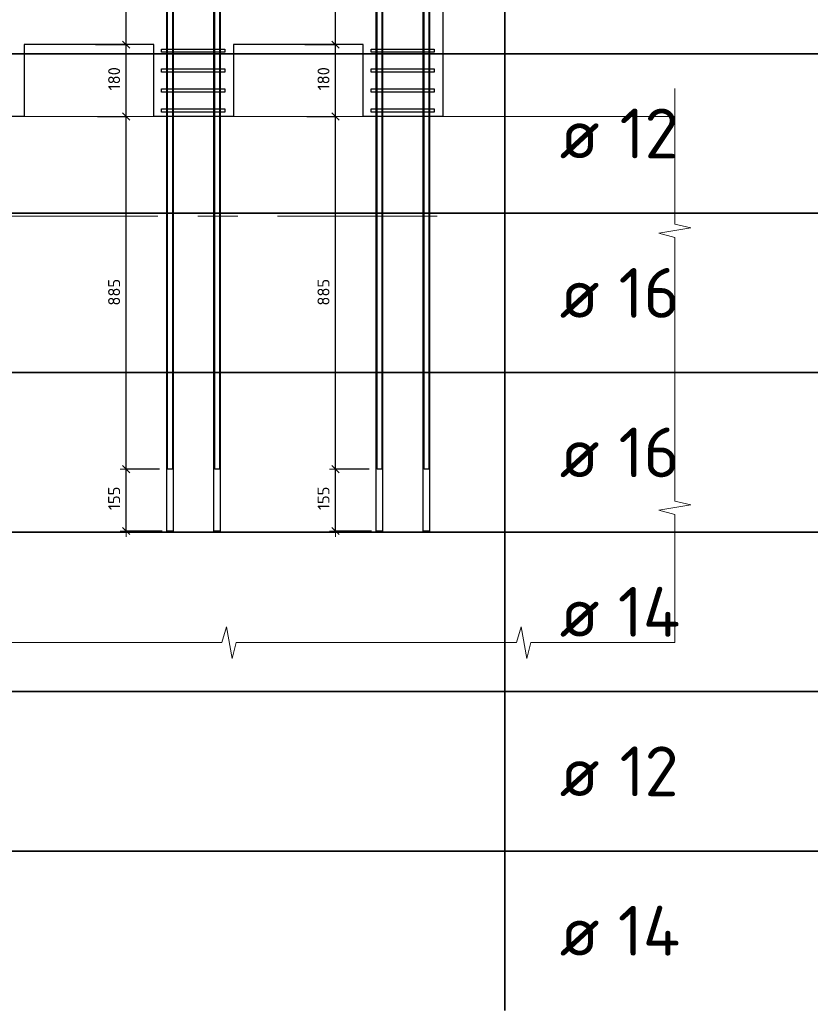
# Model space of a CAD drawing. Header units: metres. Extents: x -38 to 114, y -15 to 21.
# Tile 49 of 244: x 83.24 to 85.23, y -8.08 to -5.61. Entities that reach past the tile are written whole.
import ezdxf

# ---------------------------------------------------------------- set-up
doc = ezdxf.new("R2010")
doc.units = ezdxf.units.M
doc.header["$PDMODE"] = 65
doc.linetypes.add('______11', pattern=[0.5, 0.4, -0.05, 0, -0.05])
doc.linetypes.add('______5', pattern=[1.1, 0.8, -0.1, 0.1, -0.1])
for name, color, linetype, lineweight in [('XR$4$Арм.стержн. Хомут', 240, 'Continuous', 35), ('XR$4$Арм.стержн.горизонт. 1', 180, 'Continuous', 35), ('XR$4$Арм.стержн.горизонт. 2', 202, 'Continuous', 35), ('XR$4$Общий слой (1)_1', 7, 'Continuous', 13), ('XR$4$Осевая линия (1)', 7, '______5', 13), ('XR$4$Перекрытие (1)', 7, 'Continuous', 35), ('XR$4$Размерная линия (1)', 7, 'Continuous', 13), ('XR$6$Арм.стержн. Хомут', 240, 'Continuous', 35), ('XR$6$Арм.стержн.горизонт. 1', 180, 'Continuous', 35), ('XR$6$Арм.стержн.горизонт. 2', 202, 'Continuous', 35), ('XR$6$Общий слой (1)_1', 7, 'Continuous', 13), ('XR$6$Осевая линия (1)', 7, '______5', 13), ('XR$6$Перекрытие (1)', 7, 'Continuous', 35), ('XR$6$Размерная линия (1)', 7, 'Continuous', 13)]:
    doc.layers.add(name, color=color, linetype=linetype, lineweight=lineweight)
doc.styles.add('ISOCPEUR', font='txt')
doc.dimstyles.new('DIMSTYLE_24', dxfattribs={"dimtxt": 0.03, "dimasz": 0.03, "dimexe": 0, "dimexo": 0, "dimgap": 0.015, "dimtad": 2, "dimdec": 0, "dimlfac": 1000, "dimrnd": 5, "dimzin": 12, "dimdsep": 46, "dimtxsty": 'ISOCPEUR', "dimblk1": 'ALL_ML_STRICH', "dimblk2": 'ALL_ML_STRICH', "dimsah": 1, "dimcen": 0, "dimclrd": 7, "dimclre": 256, "dimclrt": 7, "dimadec": 0, "dimazin": 0, "dimtfac": 1, "dimtdec": 0, "dimtix": 1, "dimtmove": 2, "dimatfit": 3, "dimfxl": 0, "dimtzin": 0, "dimlwd": 0, "dimlwe": -3, "dimarcsym": 0})
pattern_1 = [(0, (0.45, 0.45), (0.225, 0.225), [0.225, -0.225]), (90, (0.45, 0.45), (-0.225, 0.225), [0.225, -0.225])]

# ---------------------------------------------------------------- blocks, each defined once
blk = doc.blocks.new('ЭЛЕМЕНТ_УЗОРА_19')
at = {"color": 7, "linetype": 'Continuous', "lineweight": 13, "transparency": 33554687}
blk.add_line((84.8875, -7.1699), (84.8875, -7.1699), dxfattribs=at)
blk.add_line((84.8875, -7.1699), (84.8875, -7.1699), dxfattribs=at)
for points in [[(84.8875, -5.7799), (84.8875, -6.1198), (84.9275, -6.1295), (84.8475, -6.1427), (84.8875, -6.1538), (84.8875, -6.4749)], [(84.8875, -6.4749), (84.8875, -6.8148), (84.9275, -6.8245), (84.8475, -6.8377), (84.8875, -6.8488), (84.8875, -7.1699)], [(83.4102, -7.1699), (83.049, -7.1699), (83.0387, -7.2099), (83.0246, -7.1299), (83.0128, -7.1699), (82.6716, -7.1699)], [(84.1489, -7.1699), (83.7877, -7.1699), (83.7773, -7.2099), (83.7633, -7.1299), (83.7515, -7.1699), (83.4102, -7.1699)], [(84.8875, -7.1699), (84.5263, -7.1699), (84.516, -7.2099), (84.5019, -7.1299), (84.4901, -7.1699), (84.1489, -7.1699)]]:
    blk.add_lwpolyline(points, dxfattribs=at)
blk = doc.blocks.new('ALL_ML_STRICH')
at = {"color": 0, "linetype": 'ByBlock', "lineweight": -2}
for p, q in [((-1, 0), (0.5, 0)), ((-0.3, -0.3), (0.3, 0.3)), ((0, -0.5), (0, 0.5))]:
    blk.add_line(p, q, dxfattribs=at)
blk = doc.blocks.new('*D432')
at = {"layer": 'DEFPOINTS', "color": 7, "linetype": 'Continuous', "lineweight": 13, "transparency": 33554687}
for p in [(84.1406, -6.7349), (84.0364, -6.8899), (84.1471, -6.8899)]:
    blk.add_point(p, dxfattribs=at)
at = {"layer": 'XR$4$Размерная линия (1)', "color": 9, "linetype": 'Continuous', "lineweight": -2, "true_color": 0xc7c7c7, "transparency": 33554687}
for p, q in [((84.1206, -6.7349), (84.0364, -6.7349)), ((84.1271, -6.8899), (84.0364, -6.8899))]:
    blk.add_line(p, q, dxfattribs=at)
at = {"layer": 'XR$4$Размерная линия (1)', "color": 7, "linetype": 'Continuous', "lineweight": -2, "transparency": 33554687}
blk.add_line((84.0364, -6.8899), (84.0364, -6.7349), dxfattribs=at)
at = {"layer": 'XR$4$Размерная линия (1)', "color": 7, "linetype": 'Continuous', "lineweight": 13, "transparency": 33554687, "xscale": 0.03, "yscale": 0.03, "zscale": 0.03}
for p, rotation in [((84.0364, -6.7349), 90), ((84.0364, -6.8899), 270)]:
    blk.add_blockref('ALL_ML_STRICH', p, dxfattribs=dict(at, rotation=rotation))
at = {"layer": 'XR$4$Размерная линия (1)', "color": 7, "linetype": 'Continuous', "lineweight": 13, "transparency": 33554687, "insert": (84.0064, -6.8079), "char_height": 0.03, "width": 0.09, "attachment_point": 5, "rotation": 90, "style": 'ISOCPEUR'}
blk.add_mtext('\\A1;{155}', dxfattribs=at)
blk = doc.blocks.new('*D433')
at = {"layer": 'DEFPOINTS', "color": 7, "linetype": 'Continuous', "lineweight": 13, "transparency": 33554687}
for p in [(83.9444, -5.8499), (84.0364, -6.7349), (84.1406, -6.7349)]:
    blk.add_point(p, dxfattribs=at)
at = {"layer": 'XR$4$Размерная линия (1)', "color": 9, "linetype": 'Continuous', "lineweight": -2, "true_color": 0xc7c7c7, "transparency": 33554687}
for p, q in [((83.9644, -5.8499), (84.0364, -5.8499)), ((84.1206, -6.7349), (84.0364, -6.7349))]:
    blk.add_line(p, q, dxfattribs=at)
at = {"layer": 'XR$4$Размерная линия (1)', "color": 7, "linetype": 'Continuous', "lineweight": -2, "transparency": 33554687}
blk.add_line((84.0364, -6.7349), (84.0364, -5.8499), dxfattribs=at)
at = {"layer": 'XR$4$Размерная линия (1)', "color": 7, "linetype": 'Continuous', "lineweight": 13, "transparency": 33554687, "xscale": 0.03, "yscale": 0.03, "zscale": 0.03}
for p, rotation in [((84.0364, -5.8499), 90), ((84.0364, -6.7349), 270)]:
    blk.add_blockref('ALL_ML_STRICH', p, dxfattribs=dict(at, rotation=rotation))
at = {"layer": 'XR$4$Размерная линия (1)', "color": 7, "linetype": 'Continuous', "lineweight": 13, "transparency": 33554687, "insert": (84.0064, -6.2909), "char_height": 0.03, "width": 0.09, "attachment_point": 5, "rotation": 90, "style": 'ISOCPEUR'}
blk.add_mtext('\\A1;{885}', dxfattribs=at)
blk = doc.blocks.new('*D434')
at = {"layer": 'DEFPOINTS', "color": 7, "linetype": 'Continuous', "lineweight": 13, "transparency": 33554687}
for p in [(83.9397, -5.6699), (83.9444, -5.8499), (84.0364, -5.8499)]:
    blk.add_point(p, dxfattribs=at)
at = {"layer": 'XR$4$Размерная линия (1)', "color": 9, "linetype": 'Continuous', "lineweight": -2, "true_color": 0xc7c7c7, "transparency": 33554687}
for p, q in [((83.9597, -5.6699), (84.0364, -5.6699)), ((83.9644, -5.8499), (84.0364, -5.8499))]:
    blk.add_line(p, q, dxfattribs=at)
at = {"layer": 'XR$4$Размерная линия (1)', "color": 7, "linetype": 'Continuous', "lineweight": -2, "transparency": 33554687}
blk.add_line((84.0364, -5.8499), (84.0364, -5.6699), dxfattribs=at)
at = {"layer": 'XR$4$Размерная линия (1)', "color": 7, "linetype": 'Continuous', "lineweight": 13, "transparency": 33554687, "xscale": 0.03, "yscale": 0.03, "zscale": 0.03}
for p, rotation in [((84.0364, -5.6699), 90), ((84.0364, -5.8499), 270)]:
    blk.add_blockref('ALL_ML_STRICH', p, dxfattribs=dict(at, rotation=rotation))
at = {"layer": 'XR$4$Размерная линия (1)', "color": 7, "linetype": 'Continuous', "lineweight": 13, "transparency": 33554687, "insert": (84.0064, -5.7554), "char_height": 0.03, "width": 0.09, "attachment_point": 5, "rotation": 90, "style": 'ISOCPEUR'}
blk.add_mtext('\\A1;{180}', dxfattribs=at)
blk = doc.blocks.new('*D435')
at = {"layer": 'DEFPOINTS', "color": 7, "linetype": 'Continuous', "lineweight": 13, "transparency": 33554687}
for p in [(84.1406, -4.7849), (83.9397, -5.6699), (84.0364, -5.6699)]:
    blk.add_point(p, dxfattribs=at)
at = {"layer": 'XR$4$Размерная линия (1)', "color": 9, "linetype": 'Continuous', "lineweight": -2, "true_color": 0xc7c7c7, "transparency": 33554687}
for p, q in [((84.1206, -4.7849), (84.0364, -4.7849)), ((83.9597, -5.6699), (84.0364, -5.6699))]:
    blk.add_line(p, q, dxfattribs=at)
at = {"layer": 'XR$4$Размерная линия (1)', "color": 7, "linetype": 'Continuous', "lineweight": -2, "transparency": 33554687}
blk.add_line((84.0364, -5.6699), (84.0364, -4.7849), dxfattribs=at)
at = {"layer": 'XR$4$Размерная линия (1)', "color": 7, "linetype": 'Continuous', "lineweight": 13, "transparency": 33554687, "xscale": 0.03, "yscale": 0.03, "zscale": 0.03}
for p, rotation in [((84.0364, -4.7849), 90), ((84.0364, -5.6699), 270)]:
    blk.add_blockref('ALL_ML_STRICH', p, dxfattribs=dict(at, rotation=rotation))
at = {"layer": 'XR$4$Размерная линия (1)', "color": 7, "linetype": 'Continuous', "lineweight": 13, "transparency": 33554687, "insert": (84.0064, -5.2259), "char_height": 0.03, "width": 0.09, "attachment_point": 5, "rotation": 90, "style": 'ISOCPEUR'}
blk.add_mtext('\\A1;{885}', dxfattribs=at)
blk = doc.blocks.new('*D437')
at = {"layer": 'DEFPOINTS', "color": 7, "linetype": 'Continuous', "lineweight": 13, "transparency": 33554687}
for p in [(83.6156, -6.7349), (83.5114, -6.8899), (83.6221, -6.8899)]:
    blk.add_point(p, dxfattribs=at)
at = {"layer": 'XR$4$Размерная линия (1)', "color": 9, "linetype": 'Continuous', "lineweight": -2, "true_color": 0xc7c7c7, "transparency": 33554687}
for p, q in [((83.5956, -6.7349), (83.5114, -6.7349)), ((83.6021, -6.8899), (83.5114, -6.8899))]:
    blk.add_line(p, q, dxfattribs=at)
at = {"layer": 'XR$4$Размерная линия (1)', "color": 7, "linetype": 'Continuous', "lineweight": -2, "transparency": 33554687}
blk.add_line((83.5114, -6.8899), (83.5114, -6.7349), dxfattribs=at)
at = {"layer": 'XR$4$Размерная линия (1)', "color": 7, "linetype": 'Continuous', "lineweight": 13, "transparency": 33554687, "xscale": 0.03, "yscale": 0.03, "zscale": 0.03}
for p, rotation in [((83.5114, -6.7349), 90), ((83.5114, -6.8899), 270)]:
    blk.add_blockref('ALL_ML_STRICH', p, dxfattribs=dict(at, rotation=rotation))
at = {"layer": 'XR$4$Размерная линия (1)', "color": 7, "linetype": 'Continuous', "lineweight": 13, "transparency": 33554687, "insert": (83.4814, -6.8079), "char_height": 0.03, "width": 0.09, "attachment_point": 5, "rotation": 90, "style": 'ISOCPEUR'}
blk.add_mtext('\\A1;{155}', dxfattribs=at)
blk = doc.blocks.new('*D438')
at = {"layer": 'DEFPOINTS', "color": 7, "linetype": 'Continuous', "lineweight": 13, "transparency": 33554687}
for p in [(83.4194, -5.8499), (83.5114, -6.7349), (83.6156, -6.7349)]:
    blk.add_point(p, dxfattribs=at)
at = {"layer": 'XR$4$Размерная линия (1)', "color": 9, "linetype": 'Continuous', "lineweight": -2, "true_color": 0xc7c7c7, "transparency": 33554687}
for p, q in [((83.4394, -5.8499), (83.5114, -5.8499)), ((83.5956, -6.7349), (83.5114, -6.7349))]:
    blk.add_line(p, q, dxfattribs=at)
at = {"layer": 'XR$4$Размерная линия (1)', "color": 7, "linetype": 'Continuous', "lineweight": -2, "transparency": 33554687}
blk.add_line((83.5114, -6.7349), (83.5114, -5.8499), dxfattribs=at)
at = {"layer": 'XR$4$Размерная линия (1)', "color": 7, "linetype": 'Continuous', "lineweight": 13, "transparency": 33554687, "xscale": 0.03, "yscale": 0.03, "zscale": 0.03}
for p, rotation in [((83.5114, -5.8499), 90), ((83.5114, -6.7349), 270)]:
    blk.add_blockref('ALL_ML_STRICH', p, dxfattribs=dict(at, rotation=rotation))
at = {"layer": 'XR$4$Размерная линия (1)', "color": 7, "linetype": 'Continuous', "lineweight": 13, "transparency": 33554687, "insert": (83.4814, -6.2909), "char_height": 0.03, "width": 0.09, "attachment_point": 5, "rotation": 90, "style": 'ISOCPEUR'}
blk.add_mtext('\\A1;{885}', dxfattribs=at)
blk = doc.blocks.new('*D439')
at = {"layer": 'DEFPOINTS', "color": 7, "linetype": 'Continuous', "lineweight": 13, "transparency": 33554687}
for p in [(83.4147, -5.6699), (83.4194, -5.8499), (83.5114, -5.8499)]:
    blk.add_point(p, dxfattribs=at)
at = {"layer": 'XR$4$Размерная линия (1)', "color": 9, "linetype": 'Continuous', "lineweight": -2, "true_color": 0xc7c7c7, "transparency": 33554687}
for p, q in [((83.4347, -5.6699), (83.5114, -5.6699)), ((83.4394, -5.8499), (83.5114, -5.8499))]:
    blk.add_line(p, q, dxfattribs=at)
at = {"layer": 'XR$4$Размерная линия (1)', "color": 7, "linetype": 'Continuous', "lineweight": -2, "transparency": 33554687}
blk.add_line((83.5114, -5.8499), (83.5114, -5.6699), dxfattribs=at)
at = {"layer": 'XR$4$Размерная линия (1)', "color": 7, "linetype": 'Continuous', "lineweight": 13, "transparency": 33554687, "xscale": 0.03, "yscale": 0.03, "zscale": 0.03}
for p, rotation in [((83.5114, -5.6699), 90), ((83.5114, -5.8499), 270)]:
    blk.add_blockref('ALL_ML_STRICH', p, dxfattribs=dict(at, rotation=rotation))
at = {"layer": 'XR$4$Размерная линия (1)', "color": 7, "linetype": 'Continuous', "lineweight": 13, "transparency": 33554687, "insert": (83.4814, -5.7554), "char_height": 0.03, "width": 0.09, "attachment_point": 5, "rotation": 90, "style": 'ISOCPEUR'}
blk.add_mtext('\\A1;{180}', dxfattribs=at)
blk = doc.blocks.new('*D440')
at = {"layer": 'DEFPOINTS', "color": 7, "linetype": 'Continuous', "lineweight": 13, "transparency": 33554687}
for p in [(83.6156, -4.7849), (83.4147, -5.6699), (83.5114, -5.6699)]:
    blk.add_point(p, dxfattribs=at)
at = {"layer": 'XR$4$Размерная линия (1)', "color": 9, "linetype": 'Continuous', "lineweight": -2, "true_color": 0xc7c7c7, "transparency": 33554687}
for p, q in [((83.5956, -4.7849), (83.5114, -4.7849)), ((83.4347, -5.6699), (83.5114, -5.6699))]:
    blk.add_line(p, q, dxfattribs=at)
at = {"layer": 'XR$4$Размерная линия (1)', "color": 7, "linetype": 'Continuous', "lineweight": -2, "transparency": 33554687}
blk.add_line((83.5114, -5.6699), (83.5114, -4.7849), dxfattribs=at)
at = {"layer": 'XR$4$Размерная линия (1)', "color": 7, "linetype": 'Continuous', "lineweight": 13, "transparency": 33554687, "xscale": 0.03, "yscale": 0.03, "zscale": 0.03}
for p, rotation in [((83.5114, -4.7849), 90), ((83.5114, -5.6699), 270)]:
    blk.add_blockref('ALL_ML_STRICH', p, dxfattribs=dict(at, rotation=rotation))
at = {"layer": 'XR$4$Размерная линия (1)', "color": 7, "linetype": 'Continuous', "lineweight": 13, "transparency": 33554687, "insert": (83.4814, -5.2259), "char_height": 0.03, "width": 0.09, "attachment_point": 5, "rotation": 90, "style": 'ISOCPEUR'}
blk.add_mtext('\\A1;{885}', dxfattribs=at)
blk = doc.blocks.new('ЭЛЕМЕНТ_УЗОРА_33')
at = {"color": 7, "linetype": 'Continuous', "lineweight": 13, "transparency": 33554687}
blk.add_line((84.8875, -7.1699), (84.8875, -7.1699), dxfattribs=at)
blk.add_line((84.8875, -7.1699), (84.8875, -7.1699), dxfattribs=at)
for points in [[(84.8875, -5.7799), (84.8875, -6.1198), (84.9275, -6.1295), (84.8475, -6.1427), (84.8875, -6.1538), (84.8875, -6.4749)], [(84.8875, -6.4749), (84.8875, -6.8148), (84.9275, -6.8245), (84.8475, -6.8377), (84.8875, -6.8488), (84.8875, -7.1699)], [(83.4102, -7.1699), (83.049, -7.1699), (83.0387, -7.2099), (83.0246, -7.1299), (83.0128, -7.1699), (82.6716, -7.1699)], [(84.1489, -7.1699), (83.7877, -7.1699), (83.7773, -7.2099), (83.7633, -7.1299), (83.7515, -7.1699), (83.4102, -7.1699)], [(84.8875, -7.1699), (84.5263, -7.1699), (84.516, -7.2099), (84.5019, -7.1299), (84.4901, -7.1699), (84.1489, -7.1699)]]:
    blk.add_lwpolyline(points, dxfattribs=at)
blk = doc.blocks.new('*D744')
at = {"layer": 'DEFPOINTS', "color": 7, "linetype": 'Continuous', "lineweight": 13, "transparency": 33554687}
for p in [(84.1406, -6.7349), (84.0364, -6.8899), (84.1471, -6.8899)]:
    blk.add_point(p, dxfattribs=at)
at = {"layer": 'XR$6$Размерная линия (1)', "color": 9, "linetype": 'Continuous', "lineweight": -2, "true_color": 0xc7c7c7, "transparency": 33554687}
for p, q in [((84.1206, -6.7349), (84.0364, -6.7349)), ((84.1271, -6.8899), (84.0364, -6.8899))]:
    blk.add_line(p, q, dxfattribs=at)
at = {"layer": 'XR$6$Размерная линия (1)', "color": 7, "linetype": 'Continuous', "lineweight": -2, "transparency": 33554687}
blk.add_line((84.0364, -6.8899), (84.0364, -6.7349), dxfattribs=at)
at = {"layer": 'XR$6$Размерная линия (1)', "color": 7, "linetype": 'Continuous', "lineweight": 13, "transparency": 33554687, "xscale": 0.03, "yscale": 0.03, "zscale": 0.03}
for p, rotation in [((84.0364, -6.7349), 90), ((84.0364, -6.8899), 270)]:
    blk.add_blockref('ALL_ML_STRICH', p, dxfattribs=dict(at, rotation=rotation))
at = {"layer": 'XR$6$Размерная линия (1)', "color": 7, "linetype": 'Continuous', "lineweight": 13, "transparency": 33554687, "insert": (84.0064, -6.8079), "char_height": 0.03, "width": 0.09, "attachment_point": 5, "rotation": 90, "style": 'ISOCPEUR'}
blk.add_mtext('\\A1;{155}', dxfattribs=at)
blk = doc.blocks.new('*D745')
at = {"layer": 'DEFPOINTS', "color": 7, "linetype": 'Continuous', "lineweight": 13, "transparency": 33554687}
for p in [(83.9444, -5.8499), (84.0364, -6.7349), (84.1406, -6.7349)]:
    blk.add_point(p, dxfattribs=at)
at = {"layer": 'XR$6$Размерная линия (1)', "color": 9, "linetype": 'Continuous', "lineweight": -2, "true_color": 0xc7c7c7, "transparency": 33554687}
for p, q in [((83.9644, -5.8499), (84.0364, -5.8499)), ((84.1206, -6.7349), (84.0364, -6.7349))]:
    blk.add_line(p, q, dxfattribs=at)
at = {"layer": 'XR$6$Размерная линия (1)', "color": 7, "linetype": 'Continuous', "lineweight": -2, "transparency": 33554687}
blk.add_line((84.0364, -6.7349), (84.0364, -5.8499), dxfattribs=at)
at = {"layer": 'XR$6$Размерная линия (1)', "color": 7, "linetype": 'Continuous', "lineweight": 13, "transparency": 33554687, "xscale": 0.03, "yscale": 0.03, "zscale": 0.03}
for p, rotation in [((84.0364, -5.8499), 90), ((84.0364, -6.7349), 270)]:
    blk.add_blockref('ALL_ML_STRICH', p, dxfattribs=dict(at, rotation=rotation))
at = {"layer": 'XR$6$Размерная линия (1)', "color": 7, "linetype": 'Continuous', "lineweight": 13, "transparency": 33554687, "insert": (84.0064, -6.2909), "char_height": 0.03, "width": 0.09, "attachment_point": 5, "rotation": 90, "style": 'ISOCPEUR'}
blk.add_mtext('\\A1;{885}', dxfattribs=at)
blk = doc.blocks.new('*D746')
at = {"layer": 'DEFPOINTS', "color": 7, "linetype": 'Continuous', "lineweight": 13, "transparency": 33554687}
for p in [(83.9397, -5.6699), (83.9444, -5.8499), (84.0364, -5.8499)]:
    blk.add_point(p, dxfattribs=at)
at = {"layer": 'XR$6$Размерная линия (1)', "color": 9, "linetype": 'Continuous', "lineweight": -2, "true_color": 0xc7c7c7, "transparency": 33554687}
for p, q in [((83.9597, -5.6699), (84.0364, -5.6699)), ((83.9644, -5.8499), (84.0364, -5.8499))]:
    blk.add_line(p, q, dxfattribs=at)
at = {"layer": 'XR$6$Размерная линия (1)', "color": 7, "linetype": 'Continuous', "lineweight": -2, "transparency": 33554687}
blk.add_line((84.0364, -5.8499), (84.0364, -5.6699), dxfattribs=at)
at = {"layer": 'XR$6$Размерная линия (1)', "color": 7, "linetype": 'Continuous', "lineweight": 13, "transparency": 33554687, "xscale": 0.03, "yscale": 0.03, "zscale": 0.03}
for p, rotation in [((84.0364, -5.6699), 90), ((84.0364, -5.8499), 270)]:
    blk.add_blockref('ALL_ML_STRICH', p, dxfattribs=dict(at, rotation=rotation))
at = {"layer": 'XR$6$Размерная линия (1)', "color": 7, "linetype": 'Continuous', "lineweight": 13, "transparency": 33554687, "insert": (84.0064, -5.7554), "char_height": 0.03, "width": 0.09, "attachment_point": 5, "rotation": 90, "style": 'ISOCPEUR'}
blk.add_mtext('\\A1;{180}', dxfattribs=at)
blk = doc.blocks.new('*D747')
at = {"layer": 'DEFPOINTS', "color": 7, "linetype": 'Continuous', "lineweight": 13, "transparency": 33554687}
for p in [(84.1406, -4.7849), (83.9397, -5.6699), (84.0364, -5.6699)]:
    blk.add_point(p, dxfattribs=at)
at = {"layer": 'XR$6$Размерная линия (1)', "color": 9, "linetype": 'Continuous', "lineweight": -2, "true_color": 0xc7c7c7, "transparency": 33554687}
for p, q in [((84.1206, -4.7849), (84.0364, -4.7849)), ((83.9597, -5.6699), (84.0364, -5.6699))]:
    blk.add_line(p, q, dxfattribs=at)
at = {"layer": 'XR$6$Размерная линия (1)', "color": 7, "linetype": 'Continuous', "lineweight": -2, "transparency": 33554687}
blk.add_line((84.0364, -5.6699), (84.0364, -4.7849), dxfattribs=at)
at = {"layer": 'XR$6$Размерная линия (1)', "color": 7, "linetype": 'Continuous', "lineweight": 13, "transparency": 33554687, "xscale": 0.03, "yscale": 0.03, "zscale": 0.03}
for p, rotation in [((84.0364, -4.7849), 90), ((84.0364, -5.6699), 270)]:
    blk.add_blockref('ALL_ML_STRICH', p, dxfattribs=dict(at, rotation=rotation))
at = {"layer": 'XR$6$Размерная линия (1)', "color": 7, "linetype": 'Continuous', "lineweight": 13, "transparency": 33554687, "insert": (84.0064, -5.2259), "char_height": 0.03, "width": 0.09, "attachment_point": 5, "rotation": 90, "style": 'ISOCPEUR'}
blk.add_mtext('\\A1;{885}', dxfattribs=at)
blk = doc.blocks.new('*D749')
at = {"layer": 'DEFPOINTS', "color": 7, "linetype": 'Continuous', "lineweight": 13, "transparency": 33554687}
for p in [(83.6156, -6.7349), (83.5114, -6.8899), (83.6221, -6.8899)]:
    blk.add_point(p, dxfattribs=at)
at = {"layer": 'XR$6$Размерная линия (1)', "color": 9, "linetype": 'Continuous', "lineweight": -2, "true_color": 0xc7c7c7, "transparency": 33554687}
for p, q in [((83.5956, -6.7349), (83.5114, -6.7349)), ((83.6021, -6.8899), (83.5114, -6.8899))]:
    blk.add_line(p, q, dxfattribs=at)
at = {"layer": 'XR$6$Размерная линия (1)', "color": 7, "linetype": 'Continuous', "lineweight": -2, "transparency": 33554687}
blk.add_line((83.5114, -6.8899), (83.5114, -6.7349), dxfattribs=at)
at = {"layer": 'XR$6$Размерная линия (1)', "color": 7, "linetype": 'Continuous', "lineweight": 13, "transparency": 33554687, "xscale": 0.03, "yscale": 0.03, "zscale": 0.03}
for p, rotation in [((83.5114, -6.7349), 90), ((83.5114, -6.8899), 270)]:
    blk.add_blockref('ALL_ML_STRICH', p, dxfattribs=dict(at, rotation=rotation))
at = {"layer": 'XR$6$Размерная линия (1)', "color": 7, "linetype": 'Continuous', "lineweight": 13, "transparency": 33554687, "insert": (83.4814, -6.8079), "char_height": 0.03, "width": 0.09, "attachment_point": 5, "rotation": 90, "style": 'ISOCPEUR'}
blk.add_mtext('\\A1;{155}', dxfattribs=at)
blk = doc.blocks.new('*D750')
at = {"layer": 'DEFPOINTS', "color": 7, "linetype": 'Continuous', "lineweight": 13, "transparency": 33554687}
for p in [(83.4194, -5.8499), (83.5114, -6.7349), (83.6156, -6.7349)]:
    blk.add_point(p, dxfattribs=at)
at = {"layer": 'XR$6$Размерная линия (1)', "color": 9, "linetype": 'Continuous', "lineweight": -2, "true_color": 0xc7c7c7, "transparency": 33554687}
for p, q in [((83.4394, -5.8499), (83.5114, -5.8499)), ((83.5956, -6.7349), (83.5114, -6.7349))]:
    blk.add_line(p, q, dxfattribs=at)
at = {"layer": 'XR$6$Размерная линия (1)', "color": 7, "linetype": 'Continuous', "lineweight": -2, "transparency": 33554687}
blk.add_line((83.5114, -6.7349), (83.5114, -5.8499), dxfattribs=at)
at = {"layer": 'XR$6$Размерная линия (1)', "color": 7, "linetype": 'Continuous', "lineweight": 13, "transparency": 33554687, "xscale": 0.03, "yscale": 0.03, "zscale": 0.03}
for p, rotation in [((83.5114, -5.8499), 90), ((83.5114, -6.7349), 270)]:
    blk.add_blockref('ALL_ML_STRICH', p, dxfattribs=dict(at, rotation=rotation))
at = {"layer": 'XR$6$Размерная линия (1)', "color": 7, "linetype": 'Continuous', "lineweight": 13, "transparency": 33554687, "insert": (83.4814, -6.2909), "char_height": 0.03, "width": 0.09, "attachment_point": 5, "rotation": 90, "style": 'ISOCPEUR'}
blk.add_mtext('\\A1;{885}', dxfattribs=at)
blk = doc.blocks.new('*D751')
at = {"layer": 'DEFPOINTS', "color": 7, "linetype": 'Continuous', "lineweight": 13, "transparency": 33554687}
for p in [(83.4147, -5.6699), (83.4194, -5.8499), (83.5114, -5.8499)]:
    blk.add_point(p, dxfattribs=at)
at = {"layer": 'XR$6$Размерная линия (1)', "color": 9, "linetype": 'Continuous', "lineweight": -2, "true_color": 0xc7c7c7, "transparency": 33554687}
for p, q in [((83.4347, -5.6699), (83.5114, -5.6699)), ((83.4394, -5.8499), (83.5114, -5.8499))]:
    blk.add_line(p, q, dxfattribs=at)
at = {"layer": 'XR$6$Размерная линия (1)', "color": 7, "linetype": 'Continuous', "lineweight": -2, "transparency": 33554687}
blk.add_line((83.5114, -5.8499), (83.5114, -5.6699), dxfattribs=at)
at = {"layer": 'XR$6$Размерная линия (1)', "color": 7, "linetype": 'Continuous', "lineweight": 13, "transparency": 33554687, "xscale": 0.03, "yscale": 0.03, "zscale": 0.03}
for p, rotation in [((83.5114, -5.6699), 90), ((83.5114, -5.8499), 270)]:
    blk.add_blockref('ALL_ML_STRICH', p, dxfattribs=dict(at, rotation=rotation))
at = {"layer": 'XR$6$Размерная линия (1)', "color": 7, "linetype": 'Continuous', "lineweight": 13, "transparency": 33554687, "insert": (83.4814, -5.7554), "char_height": 0.03, "width": 0.09, "attachment_point": 5, "rotation": 90, "style": 'ISOCPEUR'}
blk.add_mtext('\\A1;{180}', dxfattribs=at)
blk = doc.blocks.new('*D752')
at = {"layer": 'DEFPOINTS', "color": 7, "linetype": 'Continuous', "lineweight": 13, "transparency": 33554687}
for p in [(83.6156, -4.7849), (83.4147, -5.6699), (83.5114, -5.6699)]:
    blk.add_point(p, dxfattribs=at)
at = {"layer": 'XR$6$Размерная линия (1)', "color": 9, "linetype": 'Continuous', "lineweight": -2, "true_color": 0xc7c7c7, "transparency": 33554687}
for p, q in [((83.5956, -4.7849), (83.5114, -4.7849)), ((83.4347, -5.6699), (83.5114, -5.6699))]:
    blk.add_line(p, q, dxfattribs=at)
at = {"layer": 'XR$6$Размерная линия (1)', "color": 7, "linetype": 'Continuous', "lineweight": -2, "transparency": 33554687}
blk.add_line((83.5114, -5.6699), (83.5114, -4.7849), dxfattribs=at)
at = {"layer": 'XR$6$Размерная линия (1)', "color": 7, "linetype": 'Continuous', "lineweight": 13, "transparency": 33554687, "xscale": 0.03, "yscale": 0.03, "zscale": 0.03}
for p, rotation in [((83.5114, -4.7849), 90), ((83.5114, -5.6699), 270)]:
    blk.add_blockref('ALL_ML_STRICH', p, dxfattribs=dict(at, rotation=rotation))
at = {"layer": 'XR$6$Размерная линия (1)', "color": 7, "linetype": 'Continuous', "lineweight": 13, "transparency": 33554687, "insert": (83.4814, -5.2259), "char_height": 0.03, "width": 0.09, "attachment_point": 5, "rotation": 90, "style": 'ISOCPEUR'}
blk.add_mtext('\\A1;{885}', dxfattribs=at)

msp = doc.modelspace()

# ---------------------------------------------------------------- hatches: boundary and pattern name
at = {"linetype": 'Continuous', "lineweight": 13, "transparency": 33554687}
h = msp.add_hatch(dxfattribs=at)
h.set_pattern_fill('____', scale=0.225, style=0, pattern_type=2)
h.set_pattern_definition(pattern_1)
h.paths.add_polyline_path([(83.5806, -5.6699), (83.2556, -5.6699), (83.2556, -5.8499), (83.5806, -5.8499)], flags=0)
h = msp.add_hatch(dxfattribs=at)
h.set_pattern_fill('____', scale=0.225, style=0, pattern_type=2)
h.set_pattern_definition(pattern_1)
h.paths.add_polyline_path([(83.5806, -5.6699), (83.2556, -5.6699), (83.2556, -5.8499), (83.5806, -5.8499)], flags=0)
h = msp.add_hatch(dxfattribs=at)
h.set_pattern_fill('____', scale=0.225, style=0, pattern_type=2)
h.set_pattern_definition(pattern_1)
h.paths.add_polyline_path([(84.1056, -5.6699), (83.7806, -5.6699), (83.7806, -5.8499), (84.1056, -5.8499)], flags=0)
h = msp.add_hatch(dxfattribs=at)
h.set_pattern_fill('____', scale=0.225, style=0, pattern_type=2)
h.set_pattern_definition(pattern_1)
h.paths.add_polyline_path([(84.1056, -5.6699), (83.7806, -5.6699), (83.7806, -5.8499), (84.1056, -5.8499)], flags=0)

# ---------------------------------------------------------------- linework, layer by layer
at = {"color": 7, "linetype": 'Continuous', "lineweight": 35, "transparency": 33554687}
for p, q in [((84.4614, -5.2927), (84.4614, -5.6927)), ((80.7114, -5.6927), (89.9614, -5.6927)), ((89.9614, -5.6927), (80.7114, -5.6927)), ((84.4614, -5.6927), (84.4614, -6.0927)), ((80.7114, -6.0927), (89.9614, -6.0927)), ((89.9614, -6.0927), (80.7114, -6.0927)), ((84.4614, -6.0927), (84.4614, -6.4927)), ((80.7114, -6.4927), (89.9614, -6.4927)), ((89.9614, -6.4927), (80.7114, -6.4927)), ((84.4614, -6.4927), (84.4614, -6.8927)), ((80.7114, -6.8927), (89.9614, -6.8927)), ((89.9614, -6.8927), (80.7114, -6.8927)), ((84.4614, -6.8927), (84.4614, -7.2927)), ((80.7114, -7.2927), (89.9614, -7.2927)), ((89.9614, -7.2927), (80.7114, -7.2927)), ((84.4614, -7.2927), (84.4614, -7.6927)), ((80.7114, -7.6927), (89.9614, -7.6927)), ((89.9614, -7.6927), (80.7114, -7.6927)), ((84.4614, -7.6927), (84.4614, -8.0927))]:
    msp.add_line(p, q, dxfattribs=at)
at = {"color": 7, "linetype": 'Continuous', "lineweight": 13, "transparency": 33554687}
for p, q in [((89.9614, -5.6927), (80.7114, -5.6927)), ((89.9614, -6.0927), (80.7114, -6.0927)), ((89.9614, -6.4927), (80.7114, -6.4927)), ((89.9614, -6.8927), (80.7114, -6.8927)), ((89.9614, -7.2927), (80.7114, -7.2927)), ((89.9614, -7.6927), (80.7114, -7.6927))]:
    msp.add_line(p, q, dxfattribs=at)
at = {"layer": 'XR$4$Арм.стержн. Хомут', "color": 40, "linetype": 'Continuous', "lineweight": 25, "transparency": 33554687}
for points in [[(83.6006, -5.6809), (83.7586, -5.6809), (83.7586, -5.6889), (83.6006, -5.6889), (83.6006, -5.6809)], [(84.1256, -5.6809), (84.2836, -5.6809), (84.2836, -5.6889), (84.1256, -5.6889), (84.1256, -5.6809)], [(83.6006, -5.7309), (83.7586, -5.7309), (83.7586, -5.7389), (83.6006, -5.7389), (83.6006, -5.7309)], [(84.1256, -5.7309), (84.2836, -5.7309), (84.2836, -5.7389), (84.1256, -5.7389), (84.1256, -5.7309)], [(83.6006, -5.7809), (83.7586, -5.7809), (83.7586, -5.7889), (83.6006, -5.7889), (83.6006, -5.7809)], [(84.1256, -5.7809), (84.2836, -5.7809), (84.2836, -5.7889), (84.1256, -5.7889), (84.1256, -5.7809)], [(83.6006, -5.8309), (83.7586, -5.8309), (83.7586, -5.8389), (83.6006, -5.8389), (83.6006, -5.8309)], [(84.1256, -5.8309), (84.2836, -5.8309), (84.2836, -5.8389), (84.1256, -5.8389), (84.1256, -5.8309)]]:
    msp.add_lwpolyline(points, dxfattribs=at)
at = {"layer": 'XR$4$Арм.стержн.горизонт. 1', "color": 7, "linetype": 'Continuous', "lineweight": 25, "transparency": 33554687}
for points in [[(83.6136, -6.8899), (83.6136, -4.5499), (83.6296, -4.5499), (83.6296, -6.8899), (83.6136, -6.8899)], [(83.7316, -6.8899), (83.7316, -4.5499), (83.7476, -4.5499), (83.7476, -6.8899), (83.7316, -6.8899)], [(84.1386, -6.8899), (84.1386, -4.5499), (84.1546, -4.5499), (84.1546, -6.8899), (84.1386, -6.8899)], [(84.2566, -6.8899), (84.2566, -4.5499), (84.2726, -4.5499), (84.2726, -6.8899), (84.2566, -6.8899)]]:
    msp.add_lwpolyline(points, dxfattribs=at)
at = {"layer": 'XR$4$Арм.стержн.горизонт. 2', "color": 34, "linetype": 'Continuous', "lineweight": 25, "transparency": 33554687}
for points in [[(83.6276, -4.7849), (83.6276, -6.7349), (83.6156, -6.7349), (83.6156, -4.7849), (83.6276, -4.7849)], [(83.7456, -4.7849), (83.7456, -6.7349), (83.7336, -6.7349), (83.7336, -4.7849), (83.7456, -4.7849)], [(84.1526, -4.7849), (84.1526, -6.7349), (84.1406, -6.7349), (84.1406, -4.7849), (84.1526, -4.7849)], [(84.2706, -4.7849), (84.2706, -6.7349), (84.2586, -6.7349), (84.2586, -4.7849), (84.2706, -4.7849)]]:
    msp.add_lwpolyline(points, dxfattribs=at)
at = {"layer": 'XR$4$Общий слой (1)_1', "color": 7, "linetype": 'Continuous', "lineweight": 13, "transparency": 33554687}
msp.add_line((80.4556, -5.8499), (84.8875, -5.8499), dxfattribs=at)
at = {"layer": 'XR$4$Осевая линия (1)', "color": 253, "linetype": '______11', "lineweight": 13, "true_color": 0xa0a0a0, "transparency": 33554687}
msp.add_line((84.2914, -6.0999), (80.1789, -6.0999), dxfattribs=at)
at = {"layer": 'XR$4$Перекрытие (1)', "color": 7, "linetype": 'Continuous', "lineweight": 25, "transparency": 33554687}
for p, q in [((84.3056, -4.2499), (84.3056, -5.6699)), ((83.2556, -5.6699), (83.2556, -5.8499)), ((83.5806, -5.6699), (83.2556, -5.6699)), ((83.5806, -5.8499), (83.5806, -5.6699)), ((83.7806, -5.6699), (83.7806, -5.8499)), ((84.1056, -5.6699), (83.7806, -5.6699)), ((84.1056, -5.8499), (84.1056, -5.6699)), ((84.3056, -5.6699), (84.3056, -5.8499)), ((83.2556, -5.8499), (83.0556, -5.8499)), ((83.7806, -5.8499), (83.5806, -5.8499)), ((84.3056, -5.8499), (84.1056, -5.8499))]:
    msp.add_line(p, q, dxfattribs=at)
at = {"layer": 'XR$6$Арм.стержн. Хомут', "color": 40, "linetype": 'Continuous', "lineweight": 25, "transparency": 33554687}
for points in [[(83.6006, -5.6809), (83.7586, -5.6809), (83.7586, -5.6889), (83.6006, -5.6889), (83.6006, -5.6809)], [(84.1256, -5.6809), (84.2836, -5.6809), (84.2836, -5.6889), (84.1256, -5.6889), (84.1256, -5.6809)], [(83.6006, -5.7309), (83.7586, -5.7309), (83.7586, -5.7389), (83.6006, -5.7389), (83.6006, -5.7309)], [(84.1256, -5.7309), (84.2836, -5.7309), (84.2836, -5.7389), (84.1256, -5.7389), (84.1256, -5.7309)], [(83.6006, -5.7809), (83.7586, -5.7809), (83.7586, -5.7889), (83.6006, -5.7889), (83.6006, -5.7809)], [(84.1256, -5.7809), (84.2836, -5.7809), (84.2836, -5.7889), (84.1256, -5.7889), (84.1256, -5.7809)], [(83.6006, -5.8309), (83.7586, -5.8309), (83.7586, -5.8389), (83.6006, -5.8389), (83.6006, -5.8309)], [(84.1256, -5.8309), (84.2836, -5.8309), (84.2836, -5.8389), (84.1256, -5.8389), (84.1256, -5.8309)]]:
    msp.add_lwpolyline(points, dxfattribs=at)
at = {"layer": 'XR$6$Арм.стержн.горизонт. 1', "color": 7, "linetype": 'Continuous', "lineweight": 25, "transparency": 33554687}
for points in [[(83.6136, -6.8899), (83.6136, -4.5499), (83.6296, -4.5499), (83.6296, -6.8899), (83.6136, -6.8899)], [(83.7316, -6.8899), (83.7316, -4.5499), (83.7476, -4.5499), (83.7476, -6.8899), (83.7316, -6.8899)], [(84.1386, -6.8899), (84.1386, -4.5499), (84.1546, -4.5499), (84.1546, -6.8899), (84.1386, -6.8899)], [(84.2566, -6.8899), (84.2566, -4.5499), (84.2726, -4.5499), (84.2726, -6.8899), (84.2566, -6.8899)]]:
    msp.add_lwpolyline(points, dxfattribs=at)
at = {"layer": 'XR$6$Арм.стержн.горизонт. 2', "color": 34, "linetype": 'Continuous', "lineweight": 25, "transparency": 33554687}
for points in [[(83.6276, -4.7849), (83.6276, -6.7349), (83.6156, -6.7349), (83.6156, -4.7849), (83.6276, -4.7849)], [(83.7456, -4.7849), (83.7456, -6.7349), (83.7336, -6.7349), (83.7336, -4.7849), (83.7456, -4.7849)], [(84.1526, -4.7849), (84.1526, -6.7349), (84.1406, -6.7349), (84.1406, -4.7849), (84.1526, -4.7849)], [(84.2706, -4.7849), (84.2706, -6.7349), (84.2586, -6.7349), (84.2586, -4.7849), (84.2706, -4.7849)]]:
    msp.add_lwpolyline(points, dxfattribs=at)
at = {"layer": 'XR$6$Общий слой (1)_1', "color": 7, "linetype": 'Continuous', "lineweight": 13, "transparency": 33554687}
msp.add_line((80.4556, -5.8499), (84.8875, -5.8499), dxfattribs=at)
at = {"layer": 'XR$6$Осевая линия (1)', "color": 253, "linetype": '______11', "lineweight": 13, "true_color": 0xa0a0a0, "transparency": 33554687}
msp.add_line((84.2914, -6.0999), (80.1789, -6.0999), dxfattribs=at)
at = {"layer": 'XR$6$Перекрытие (1)', "color": 7, "linetype": 'Continuous', "lineweight": 25, "transparency": 33554687}
for p, q in [((84.3056, -4.2499), (84.3056, -5.6699)), ((83.2556, -5.6699), (83.2556, -5.8499)), ((83.5806, -5.6699), (83.2556, -5.6699)), ((83.5806, -5.8499), (83.5806, -5.6699)), ((83.7806, -5.6699), (83.7806, -5.8499)), ((84.1056, -5.6699), (83.7806, -5.6699)), ((84.1056, -5.8499), (84.1056, -5.6699)), ((84.3056, -5.6699), (84.3056, -5.8499)), ((83.2556, -5.8499), (83.0556, -5.8499)), ((83.7806, -5.8499), (83.5806, -5.8499)), ((84.3056, -5.8499), (84.1056, -5.8499))]:
    msp.add_line(p, q, dxfattribs=at)

# ---------------------------------------------------------------- block references
at = {"color": 7, "linetype": 'Continuous', "lineweight": 13, "transparency": 33554687}
for name in ['ЭЛЕМЕНТ_УЗОРА_19', 'ЭЛЕМЕНТ_УЗОРА_33']:
    msp.add_blockref(name, (0, 0), dxfattribs=at)

# ---------------------------------------------------------------- texts
at = {"color": 7, "linetype": 'Continuous', "lineweight": 35, "transparency": 33554687, "char_height": 0.0625, "attachment_point": 5, "style": 'ISOCPEUR'}
for s, insert, width in [('\\A1;{\\fISOCPEUR|i0|b0;\\H0.125000;\\W1.000000;\\C7;12}\\P', (84.8228, -5.8927), 0.196875), ('\\A1;{\\fISOCPEUR|i0|b0;\\H0.125000;\\W1.000000;\\C7;ø}\\P', (84.6486, -5.8927), 0.163636), ('\\A1;{\\fISOCPEUR|i0|b0;\\H0.125000;\\W1.000000;\\C7;16}\\P', (84.8228, -6.2927), 0.196875), ('\\A1;{\\fISOCPEUR|i0|b0;\\H0.125000;\\W1.000000;\\C7;ø}\\P', (84.6486, -6.2927), 0.163636), ('\\A1;{\\fISOCPEUR|i0|b0;\\H0.125000;\\W1.000000;\\C7;16}\\P', (84.8228, -6.6927), 0.196875), ('\\A1;{\\fISOCPEUR|i0|b0;\\H0.125000;\\W1.000000;\\C7;ø}\\P', (84.6486, -6.6927), 0.163636), ('\\A1;{\\fISOCPEUR|i0|b0;\\H0.125000;\\W1.000000;\\C7;14}\\P', (84.8228, -7.0927), 0.210294), ('\\A1;{\\fISOCPEUR|i0|b0;\\H0.125000;\\W1.000000;\\C7;ø}\\P', (84.6486, -7.0927), 0.163636), ('\\A1;{\\fISOCPEUR|i0|b0;\\H0.125000;\\W1.000000;\\C7;12}\\P', (84.8228, -7.4927), 0.196875), ('\\A1;{\\fISOCPEUR|i0|b0;\\H0.125000;\\W1.000000;\\C7;ø}\\P', (84.6486, -7.4927), 0.163636), ('\\A1;{\\fISOCPEUR|i0|b0;\\H0.125000;\\W1.000000;\\C7;14}\\P', (84.8228, -7.8927), 0.210294), ('\\A1;{\\fISOCPEUR|i0|b0;\\H0.125000;\\W1.000000;\\C7;ø}\\P', (84.6486, -7.8927), 0.163636)]:
    msp.add_mtext(s, dxfattribs=dict(at, insert=insert, width=width))

# ---------------------------------------------------------------- dimensions: what is measured, and where the dimension line sits
at = {"layer": 'XR$4$Размерная линия (1)', "color": 7, "linetype": 'Continuous', "lineweight": 13, "transparency": 33554687}
for base, p1, p2, picture, middle in [((83.5114, -4.7849), (83.4347, -5.6699), (83.5956, -4.7849), '*D440', (83.4814, -5.2259)), ((84.0364, -4.7849), (83.9597, -5.6699), (84.1206, -4.7849), '*D435', (84.0064, -5.2259)), ((83.5114, -5.6699), (83.4394, -5.8499), (83.4347, -5.6699), '*D439', (83.4814, -5.7554)), ((84.0364, -5.6699), (83.9644, -5.8499), (83.9597, -5.6699), '*D434', (84.0064, -5.7554)), ((83.5114, -5.8499), (83.5956, -6.7349), (83.4394, -5.8499), '*D438', (83.4814, -6.2909)), ((84.0364, -5.8499), (84.1206, -6.7349), (83.9644, -5.8499), '*D433', (84.0064, -6.2909)), ((83.5114, -6.7349), (83.6021, -6.8899), (83.5956, -6.7349), '*D437', (83.4814, -6.8079)), ((84.0364, -6.7349), (84.1271, -6.8899), (84.1206, -6.7349), '*D432', (84.0064, -6.8079))]:
    dim = msp.add_linear_dim(base=base, p1=p1, p2=p2, angle=90, dimstyle='DIMSTYLE_24', override={"dimpost": '<>', "dimclrd": 7, "dimclre": 9, "dimclrt": 7, "dimlwd": 0, "dimlwe": 65533}, dxfattribs=at)
    dim.commit()
    dim.dimension.update_dxf_attribs({"geometry": picture, "text_midpoint": middle, "dimtype": 160})
at = {"layer": 'XR$6$Размерная линия (1)', "color": 7, "linetype": 'Continuous', "lineweight": 13, "transparency": 33554687}
for base, p1, p2, picture, middle in [((83.5114, -4.7849), (83.4347, -5.6699), (83.5956, -4.7849), '*D752', (83.4814, -5.2259)), ((84.0364, -4.7849), (83.9597, -5.6699), (84.1206, -4.7849), '*D747', (84.0064, -5.2259)), ((83.5114, -5.6699), (83.4394, -5.8499), (83.4347, -5.6699), '*D751', (83.4814, -5.7554)), ((84.0364, -5.6699), (83.9644, -5.8499), (83.9597, -5.6699), '*D746', (84.0064, -5.7554)), ((83.5114, -5.8499), (83.5956, -6.7349), (83.4394, -5.8499), '*D750', (83.4814, -6.2909)), ((84.0364, -5.8499), (84.1206, -6.7349), (83.9644, -5.8499), '*D745', (84.0064, -6.2909)), ((83.5114, -6.7349), (83.6021, -6.8899), (83.5956, -6.7349), '*D749', (83.4814, -6.8079)), ((84.0364, -6.7349), (84.1271, -6.8899), (84.1206, -6.7349), '*D744', (84.0064, -6.8079))]:
    dim = msp.add_linear_dim(base=base, p1=p1, p2=p2, angle=90, dimstyle='DIMSTYLE_24', override={"dimpost": '<>', "dimclrd": 7, "dimclre": 9, "dimclrt": 7, "dimlwd": 0, "dimlwe": 65533}, dxfattribs=at)
    dim.commit()
    dim.dimension.update_dxf_attribs({"geometry": picture, "text_midpoint": middle, "dimtype": 160})

doc.saveas('drawing.dxf')
